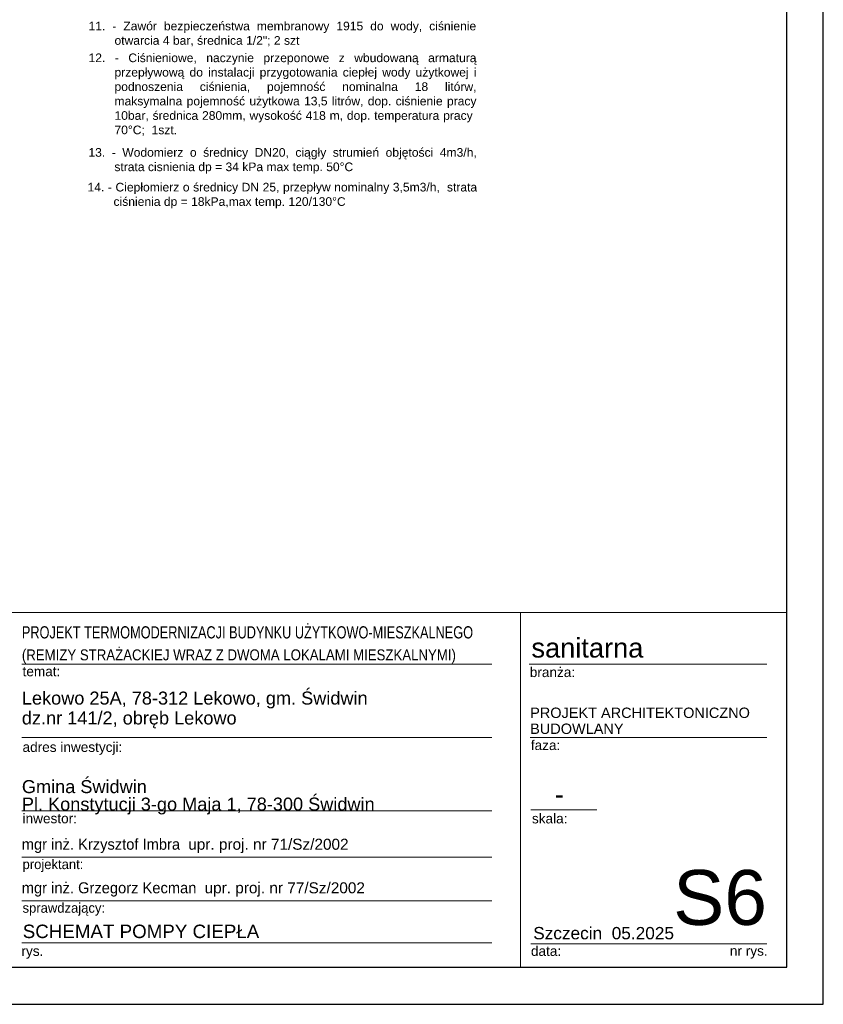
# Model space of a CAD drawing. Header units: inches. Extents: x 43 to 463, y 0 to 297.
# Tile 12 of 13: x 331 to 463, y 0 to 161. Entities that reach past the tile are written whole.
import ezdxf

# ---------------------------------------------------------------- set-up
doc = ezdxf.new("R2010")
doc.units = ezdxf.units.IN
doc.header["$MEASUREMENT"] = 0
doc.layers.add('_TABELA', color=7, linetype='Continuous')
for name, color, linetype, lineweight in [('ARCH TABELA_Nr_Pióra__1', 7, 'Continuous', 25), ('ARCH TABELA_Nr_Pióra__21', 252, 'Continuous', 9), ('ARCH TABELA_Nr_Pióra__7', 7, 'Continuous', 13)]:
    doc.layers.add(name, color=color, linetype=linetype, lineweight=lineweight)
doc.styles.add('GENERATED_STYLE_7', font='txt')
doc.styles.add('GENERATED_STYLE_8', font='arial.ttf')
doc.styles.add('GENERATED_STYLE_9', font='arial.ttf')
doc.styles.get("Standard").update_dxf_attribs({"font": 'arial.ttf'})

# ---------------------------------------------------------------- blocks, each defined once
blk = doc.blocks.new('A$C6862494E')
at = {"layer": 'ARCH TABELA_Nr_Pióra__1', "color": 0, "linetype": 'Continuous', "insert": (43, 347.7), "char_height": 110, "attachment_point": 1, "style": 'GENERATED_STYLE_9'}
blk.add_mtext('SCHEMAT POMPY CIEPŁA', dxfattribs=at)

msp = doc.modelspace()

# ---------------------------------------------------------------- linework, layer by layer
at = {"layer": '_TABELA', "color": 7}
msp.add_lwpolyline([(42.62, 297), (462.62, 297), (42.62, 297), (42.62, 0), (462.62, 0), (462.62, 297)], dxfattribs=at)
msp.add_lwpolyline([(456.62, 290.9), (67.62, 290.9), (67.62, 6.1), (456.62, 6.1)], close=True, dxfattribs=at)
at = {"layer": 'ARCH TABELA_Nr_Pióra__21', "color": 7, "linetype": 'Continuous'}
for p, q in [((281.62, 64.21), (456.62, 64.21)), ((413.01, 64.21), (413.01, 6.1)), ((456.62, 64.21), (456.62, 6.1)), ((331.28, 55.71), (408.28, 55.71)), ((414.4, 55.71), (453.39, 55.71)), ((331.28, 43.71), (408.28, 43.71)), ((414.58, 43.71), (453.39, 43.71)), ((331.28, 31.71), (408.28, 31.71)), ((414.69, 31.89), (425.49, 31.89)), ((331.28, 10.1), (408.28, 10.1)), ((414.69, 9.92), (437.51, 9.92)), ((437.51, 9.92), (453.39, 9.92)), ((456.62, 6.1), (330.56, 6.1))]:
    msp.add_line(p, q, dxfattribs=at)
at = {"layer": 'ARCH TABELA_Nr_Pióra__21', "color": 0, "linetype": 'Continuous'}
for p, q in [((331.28, 24.11), (408.28, 24.11)), ((331.28, 16.97), (408.28, 16.97))]:
    msp.add_line(p, q, dxfattribs=at)

# ---------------------------------------------------------------- block references
at = {"xscale": 0.02, "yscale": 0.02, "zscale": 0.02}
msp.add_blockref('A$C6862494E', (330.56, 6.1), dxfattribs=at)

# ---------------------------------------------------------------- texts
at = {"lineweight": 15, "char_height": 1.41732, "attachment_point": 1}
for s, insert, width in [('\\pxi-3,l4,qjt4;{\\A1;11. }- Zawór bezpieczeństwa membranowy 1915 do wody, ciśnienie otwarcia 4 bar, średnica 1/2"; 2 szt', (340.79, 161.01), 64.7527), ('\\pxi-3,l4,qjt4;\\A1;12. - Ciśnieniowe, naczynie przeponowe z wbudowaną armaturą przepływową do instalacji przygotowania ciepłej wody użytkowej i podnoszenia ciśnienia, pojemność nominalna 18 litórw, maksymalna pojemność użytkowa 13,5 litrów, dop. ciśnienie pracy 10bar, średnica 280mm, wysokość 418 m, dop. temperatura pracy  70%%dC;  1szt.', (340.79, 155.8), 64.8033), ('\\pxi-3,l4,qjt4;13. - Wodomierz o średnicy DN20, ciągły strumień objętości 4m3/h, strata cisnienia dp = 34 kPa max temp. 50%%dC', (340.77, 140.3), 64.8635), ('\\pxi-3,l4,qjt4;14. - Ciepłomierz o średnicy DN 25, przepływ nominalny 3,5m3/h,  strata ciśnienia dp = 18kPa,max temp. 120/130%%dC', (340.63, 134.61), 65.0694)]:
    msp.add_mtext(s, dxfattribs=dict(at, insert=insert, width=width))
at = {"layer": 'ARCH TABELA_Nr_Pióra__1', "color": 7, "linetype": 'Continuous', "style": 'GENERATED_STYLE_7'}
for s, height, width, p in [('PROJEKT TERMOMODERNIZACJI BUDYNKU UŻYTKOWO-MIESZKALNEGO ', 2, 0.78, (331.28, 59.95)), ('(REMIZY STRAŻACKIEJ WRAZ Z DWOMA LOKALAMI MIESZKALNYMI)', 1.8, 0.9, (331.28, 56.36))]:
    msp.add_text(s, height=height, dxfattribs=dict(at, width=width)).set_placement(p)
at = {"layer": 'ARCH TABELA_Nr_Pióra__21', "color": 7, "linetype": 'Continuous', "insert": (331.28, 31.1), "char_height": 2.1277, "attachment_point": 7, "line_spacing_factor": 0.807442, "style": 'GENERATED_STYLE_8'}
msp.add_mtext('{Gmina Świdwin\\PPl. Konstytucji 3-go Maja 1, 78-300 Świdwin}', dxfattribs=at)
at = {"layer": 'ARCH TABELA_Nr_Pióra__7', "color": 7, "linetype": 'Continuous', "style": 'GENERATED_STYLE_8'}
for s, insert, char_height, attachment_point in [('sanitarna', (414.79, 60.01), 3.192, 1), ('{temat:}', (331.39, 55.35), 1.596, 1), ('{branża:}', (414.52, 55.22), 1.596, 1), ('{adres inwestycji:}', (331.39, 42.95), 1.5958, 1), ('{faza:}', (414.69, 43.26), 1.596, 1), ('-', (418.64, 36), 3.19, 1), ('{inwestor:}', (331.39, 31.26), 1.5958, 1), ('{skala:}', (414.87, 31.24), 1.596, 1), ('S6', (453.39, 22.01), 9, 3), ('{Szczecin  05.2025}', (415.08, 12.67), 2.0213, 1), ('{rys.}', (331.21, 9.53), 1.596, 1), ('{data:}', (414.71, 9.53), 1.596, 1), ('{nr rys.}', (447.31, 9.56), 1.596, 1)]:
    msp.add_mtext(s, dxfattribs=dict(at, insert=insert, char_height=char_height, attachment_point=attachment_point))
for s, insert, char_height, attachment_point, line_spacing_factor in [('{Lekowo 25A, 78-312 Lekowo, gm. Świdwin\\Pdz.nr 141/2, obręb Lekowo}', (331.28, 45.21), 2.1277, 7, 0.918867), ('{PROJEKT ARCHITEKTONICZNO\\PBUDOWLANY}', (414.58, 48.62), 1.7, 1, 0.923713)]:
    msp.add_mtext(s, dxfattribs=dict(at, insert=insert, char_height=char_height, attachment_point=attachment_point, line_spacing_factor=line_spacing_factor))
at = {"layer": 'ARCH TABELA_Nr_Pióra__7', "color": 0, "linetype": 'Continuous', "char_height": 1.8, "attachment_point": 1, "style": 'GENERATED_STYLE_7'}
for s, insert, width in [('mgr inż. Krzysztof Imbra  \\fArial|b0|i0|c238;upr. proj. nr 71/Sz/2002', (331.26, 27.13), 75.9075), ('mgr inż. Grzegorz Kecman  \\fArial|b0|i0|c238;upr. proj. nr 77/Sz/2002', (331.26, 19.99), 73.716)]:
    msp.add_mtext(s, dxfattribs=dict(at, insert=insert, width=width))
at = {"layer": 'ARCH TABELA_Nr_Pióra__7', "color": 0, "linetype": 'Continuous', "char_height": 1.5958, "attachment_point": 1, "style": 'GENERATED_STYLE_7'}
for s, insert in [('{projektant:}', (331.39, 23.75)), ('sprawdzający:', (331.39, 16.6))]:
    msp.add_mtext(s, dxfattribs=dict(at, insert=insert))

doc.saveas('drawing.dxf')
